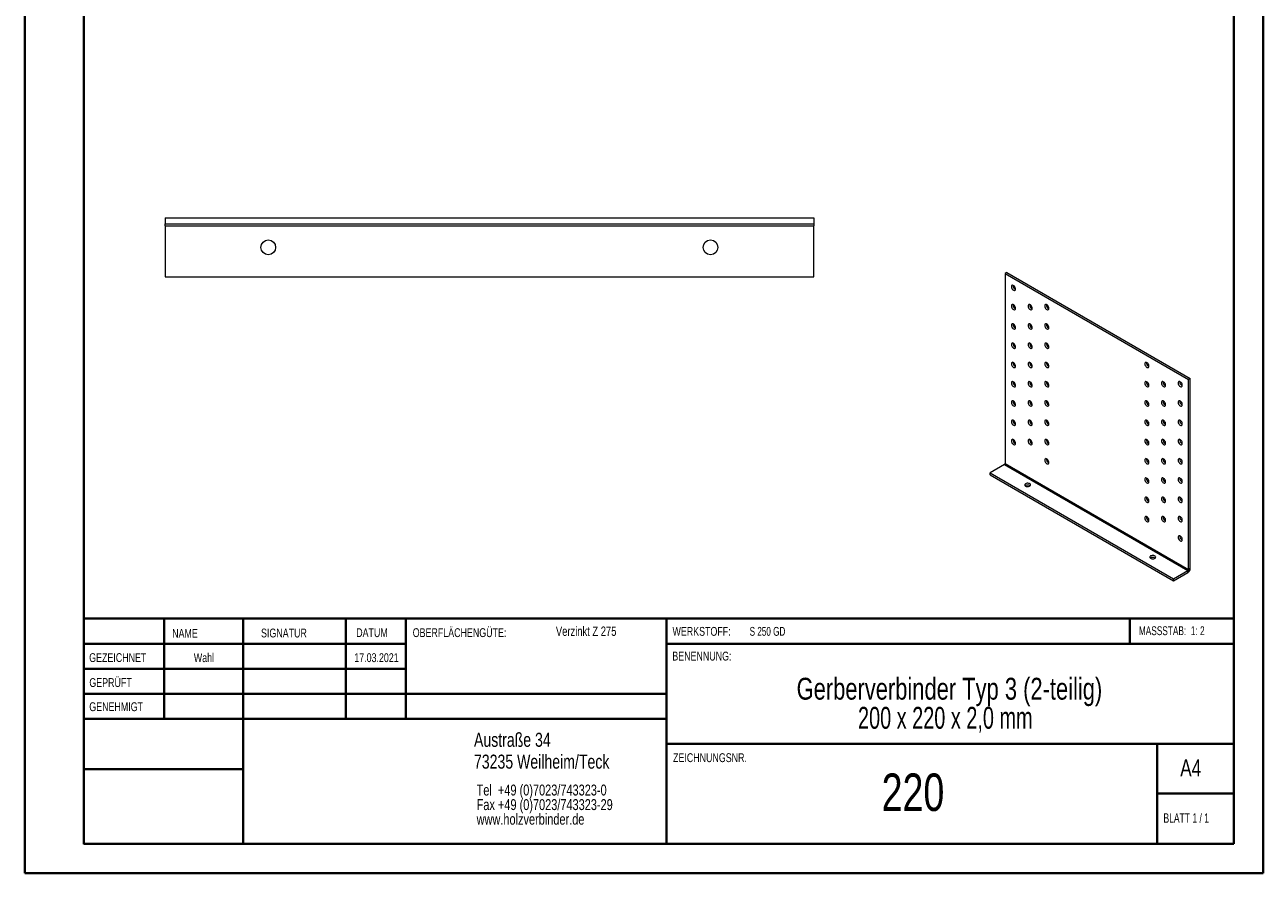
# Model space of a CAD drawing. Header units: millimetres. Extents: x 0 to 210, y 0 to 297.
# Tile 1 of 2: x 0 to 210, y 0 to 144. Entities that reach past the tile are written whole.
import ezdxf

# ---------------------------------------------------------------- set-up
doc = ezdxf.new("R2010")
doc.units = ezdxf.units.MM
doc.styles.add('SLDTEXTSTYLE0', font='TXT', dxfattribs={"width": 0.75})
doc.styles.add('SLDTEXTSTYLE1', font='TXT', dxfattribs={"width": 0.681818})
doc.styles.add('SLDTEXTSTYLE2', font='TXT', dxfattribs={"width": 0.7})
doc.styles.add('SLDTEXTSTYLE3', font='TXT', dxfattribs={"width": 0.6875})
doc.styles.add('SLDTEXTSTYLE4', font='TXT', dxfattribs={"width": 0.680556})

# ---------------------------------------------------------------- blocks, each defined once
blk = doc.blocks.new('SW_NOTE_0')
at = {"color": 0, "linetype": 'Continuous', "lineweight": 0, "char_height": 1.8521, "attachment_point": 1, "style": 'SLDTEXTSTYLE0'}
for s, insert in [('Tel  +49 (0)7023/743323-0', (0, 2.39)), ('Fax +49 (0)7023/743323-29', (0, -0.08)), ('www.holzverbinder.de', (0, -2.55))]:
    blk.add_mtext(s, dxfattribs=dict(at, insert=insert))
blk = doc.blocks.new('SW_NOTE_1')
at = {"color": 0, "linetype": 'Continuous', "lineweight": 0, "char_height": 3.7042, "attachment_point": 2}
for s, insert, style in [('Gerberverbinder Typ 3 (2-teilig)', (36.75, 4.77), 'SLDTEXTSTYLE0'), ('200 x 220 x 2,0 mm', (36.05, -0.16), 'SLDTEXTSTYLE4')]:
    blk.add_mtext(s, dxfattribs=dict(at, insert=insert, style=style))

msp = doc.modelspace()

# ---------------------------------------------------------------- linework, layer by layer
at = {"color": 7, "linetype": 'Continuous', "lineweight": 40}
for p, q in [((0.08, 0.21), (0.08, 297.21)), ((210.08, 0.21), (210.08, 297.21)), ((10.08, 5.21), (10.08, 292.21)), ((205.08, 5.21), (205.08, 292.21)), ((10.11, 60.37), (10.11, 5.12)), ((205.08, 43.37), (10.11, 43.37)), ((23.71, 43.37), (23.71, 26.37)), ((37.1, 43.37), (37.1, 5.12)), ((54.51, 43.37), (54.51, 26.37)), ((64.71, 26.37), (64.71, 43.37)), ((108.91, 43.37), (108.91, 5.12)), ((187.47, 39.12), (187.47, 43.37)), ((64.71, 39.1), (10.11, 39.1)), ((205.08, 39.12), (108.91, 39.12)), ((64.71, 34.87), (10.11, 34.87)), ((108.91, 30.62), (10.11, 30.62)), ((108.91, 26.37), (10.11, 26.37)), ((108.91, 22.12), (205.08, 22.12)), ((192.08, 5.21), (192.08, 22.21)), ((37.1, 17.87), (10.11, 17.87)), ((10.11, 13.71), (10.08, 13.71)), ((205.08, 13.71), (192.08, 13.71)), ((10.11, 9.46), (10.08, 9.46)), ((10.08, 5.21), (205.08, 5.21)), ((205.08, 5.21), (180.99, 5.21)), ((0.08, 0.21), (210.08, 0.21))]:
    msp.add_line(p, q, dxfattribs=at)
at = {"color": 7, "linetype": 'Continuous', "lineweight": 15}
for p, q in [((23.86, 111.3), (133.86, 111.3)), ((23.86, 111.3), (23.86, 110.3)), ((133.86, 111.3), (133.86, 110.3)), ((23.86, 110.3), (133.86, 110.3)), ((23.86, 109.93), (23.86, 110.3)), ((23.86, 109.93), (133.86, 109.93)), ((23.86, 109.93), (23.86, 101.3)), ((133.86, 110.3), (133.86, 109.93)), ((133.86, 101.3), (133.86, 109.93)), ((23.86, 101.3), (133.86, 101.3)), ((166.59, 102.04), (166.31, 101.88)), ((166.31, 101.88), (166.31, 69.66)), ((166.31, 101.88), (197.42, 83.92)), ((166.59, 102.04), (197.71, 84.08)), ((168.01, 99.18), (168.07, 99.15)), ((168.01, 95.92), (168.07, 95.89)), ((170.84, 95.92), (170.9, 95.89)), ((173.66, 95.92), (173.73, 95.89)), ((168.01, 92.65), (168.07, 92.62)), ((170.84, 92.65), (170.9, 92.62)), ((173.66, 92.65), (173.73, 92.62)), ((168.01, 89.39), (168.07, 89.36)), ((170.84, 89.39), (170.9, 89.36)), ((173.66, 89.39), (173.73, 89.36)), ((168.01, 86.12), (168.07, 86.09)), ((170.84, 86.12), (170.9, 86.09)), ((173.66, 86.12), (173.73, 86.09)), ((190.63, 86.12), (190.7, 86.09)), ((197.71, 84.08), (197.42, 83.92)), ((197.71, 51.87), (197.71, 84.08)), ((168.01, 82.85), (168.07, 82.82)), ((170.84, 82.85), (170.9, 82.82)), ((173.66, 82.85), (173.73, 82.82)), ((190.63, 82.86), (190.7, 82.82)), ((193.46, 82.86), (193.53, 82.83)), ((196.29, 82.86), (196.36, 82.83)), ((197.42, 51.7), (197.42, 83.92)), ((168.01, 79.59), (168.07, 79.56)), ((170.84, 79.59), (170.9, 79.56)), ((173.66, 79.59), (173.73, 79.56)), ((190.63, 79.59), (190.7, 79.56)), ((193.46, 79.59), (193.53, 79.56)), ((196.29, 79.59), (196.36, 79.56)), ((168.01, 76.32), (168.07, 76.29)), ((170.84, 76.32), (170.9, 76.29)), ((173.66, 76.32), (173.73, 76.29)), ((190.63, 76.32), (190.7, 76.29)), ((193.46, 76.32), (193.53, 76.29)), ((196.29, 76.32), (196.36, 76.29)), ((168.01, 73.05), (168.07, 73.02)), ((170.84, 73.06), (170.9, 73.02)), ((173.66, 73.06), (173.73, 73.02)), ((190.63, 73.06), (190.7, 73.03)), ((193.46, 73.06), (193.53, 73.03)), ((196.29, 73.06), (196.36, 73.03)), ((166.21, 69.48), (163.76, 68.07)), ((166.21, 69.48), (197.32, 51.52)), ((166.31, 69.66), (197.42, 51.7)), ((173.66, 69.79), (173.73, 69.76)), ((190.63, 69.79), (190.7, 69.76)), ((193.46, 69.79), (193.53, 69.76)), ((196.29, 69.79), (196.36, 69.76)), ((163.76, 67.75), (163.76, 68.07)), ((163.76, 68.07), (194.88, 50.11)), ((163.76, 67.75), (194.88, 49.79)), ((190.63, 66.52), (190.7, 66.49)), ((193.46, 66.52), (193.53, 66.49)), ((196.29, 66.53), (196.36, 66.49)), ((190.63, 63.26), (190.7, 63.23)), ((193.46, 63.26), (193.53, 63.23)), ((196.29, 63.26), (196.36, 63.23)), ((190.63, 59.99), (190.7, 59.96)), ((193.46, 59.99), (193.53, 59.96)), ((196.29, 59.99), (196.36, 59.96)), ((196.29, 56.73), (196.36, 56.7)), ((194.88, 50.11), (197.32, 51.52)), ((194.88, 49.79), (197.32, 51.2)), ((197.32, 51.2), (197.32, 51.52)), ((197.71, 51.87), (197.42, 51.7)), ((194.88, 49.79), (194.88, 50.11))]:
    msp.add_line(p, q, dxfattribs=at)
at = {"color": 7, "linetype": 'Continuous', "lineweight": 0}
for p, q in [((64.71, 39.12), (10.11, 39.12)), ((23.71, 5.21), (23.71, 5.12)), ((54.51, 5.21), (54.51, 5.12))]:
    msp.add_line(p, q, dxfattribs=at)
at = {"color": 7, "linetype": 'Continuous', "lineweight": 15, "flags": 128}
for points in [[(167.72, 99.02), (167.83, 98.98), (167.92, 98.98), (168, 99.02), (168.05, 99.09), (168.08, 99.2), (168.07, 99.32), (168.03, 99.46), (167.96, 99.59), (167.88, 99.71), (167.78, 99.8), (167.67, 99.86), (167.57, 99.89), (167.48, 99.87), (167.42, 99.81), (167.38, 99.72), (167.37, 99.6), (167.4, 99.47), (167.45, 99.33), (167.53, 99.21), (167.62, 99.1), (167.72, 99.02)], [(167.72, 95.75), (167.83, 95.71), (167.92, 95.71), (168, 95.75), (168.05, 95.82), (168.08, 95.93), (168.07, 96.05), (168.03, 96.19), (167.96, 96.32), (167.88, 96.44), (167.78, 96.54), (167.67, 96.6), (167.57, 96.62), (167.48, 96.6), (167.42, 96.54), (167.38, 96.45), (167.37, 96.34), (167.4, 96.2), (167.45, 96.07), (167.53, 95.94), (167.62, 95.83), (167.72, 95.75)], [(170.55, 95.75), (170.66, 95.71), (170.75, 95.71), (170.83, 95.75), (170.88, 95.82), (170.91, 95.93), (170.9, 96.06), (170.86, 96.19), (170.79, 96.32), (170.71, 96.44), (170.61, 96.54), (170.5, 96.6), (170.4, 96.62), (170.31, 96.6), (170.25, 96.54), (170.21, 96.45), (170.2, 96.34), (170.22, 96.2), (170.28, 96.07), (170.35, 95.94), (170.45, 95.83), (170.55, 95.75)], [(173.38, 95.76), (173.49, 95.71), (173.58, 95.71), (173.66, 95.75), (173.71, 95.82), (173.73, 95.93), (173.73, 96.06), (173.69, 96.19), (173.62, 96.32), (173.53, 96.44), (173.43, 96.54), (173.33, 96.6), (173.23, 96.62), (173.14, 96.6), (173.07, 96.54), (173.04, 96.45), (173.03, 96.34), (173.05, 96.2), (173.1, 96.07), (173.18, 95.94), (173.28, 95.83), (173.38, 95.76)], [(167.72, 92.49), (167.83, 92.45), (167.92, 92.44), (168, 92.48), (168.05, 92.56), (168.08, 92.66), (168.07, 92.79), (168.03, 92.92), (167.96, 93.06), (167.88, 93.18), (167.78, 93.27), (167.67, 93.33), (167.57, 93.35), (167.48, 93.33), (167.42, 93.28), (167.38, 93.19), (167.37, 93.07), (167.4, 92.94), (167.45, 92.8), (167.53, 92.67), (167.62, 92.57), (167.72, 92.49)], [(170.55, 92.49), (170.66, 92.45), (170.75, 92.44), (170.83, 92.48), (170.88, 92.56), (170.91, 92.66), (170.9, 92.79), (170.86, 92.92), (170.79, 93.06), (170.71, 93.18), (170.61, 93.27), (170.5, 93.33), (170.4, 93.35), (170.31, 93.34), (170.25, 93.28), (170.21, 93.19), (170.2, 93.07), (170.22, 92.94), (170.28, 92.8), (170.35, 92.67), (170.45, 92.57), (170.55, 92.49)], [(173.38, 92.49), (173.49, 92.45), (173.58, 92.45), (173.66, 92.48), (173.71, 92.56), (173.73, 92.66), (173.73, 92.79), (173.69, 92.92), (173.62, 93.06), (173.53, 93.18), (173.43, 93.27), (173.33, 93.33), (173.23, 93.35), (173.14, 93.34), (173.07, 93.28), (173.04, 93.19), (173.03, 93.07), (173.05, 92.94), (173.1, 92.8), (173.18, 92.67), (173.28, 92.57), (173.38, 92.49)], [(167.72, 89.22), (167.83, 89.18), (167.92, 89.18), (168, 89.22), (168.05, 89.29), (168.08, 89.4), (168.07, 89.52), (168.03, 89.66), (167.96, 89.79), (167.88, 89.91), (167.78, 90), (167.67, 90.06), (167.57, 90.09), (167.48, 90.07), (167.42, 90.01), (167.38, 89.92), (167.37, 89.8), (167.4, 89.67), (167.45, 89.54), (167.53, 89.41), (167.62, 89.3), (167.72, 89.22)], [(170.55, 89.22), (170.66, 89.18), (170.75, 89.18), (170.83, 89.22), (170.88, 89.29), (170.91, 89.4), (170.9, 89.52), (170.86, 89.66), (170.79, 89.79), (170.71, 89.91), (170.61, 90), (170.5, 90.07), (170.4, 90.09), (170.31, 90.07), (170.25, 90.01), (170.21, 89.92), (170.2, 89.8), (170.22, 89.67), (170.28, 89.54), (170.35, 89.41), (170.45, 89.3), (170.55, 89.22)], [(173.38, 89.22), (173.49, 89.18), (173.58, 89.18), (173.66, 89.22), (173.71, 89.29), (173.73, 89.4), (173.73, 89.52), (173.69, 89.66), (173.62, 89.79), (173.53, 89.91), (173.43, 90), (173.33, 90.07), (173.23, 90.09), (173.14, 90.07), (173.07, 90.01), (173.04, 89.92), (173.03, 89.8), (173.05, 89.67), (173.1, 89.54), (173.18, 89.41), (173.28, 89.3), (173.38, 89.22)], [(167.72, 85.96), (167.83, 85.91), (167.92, 85.91), (168, 85.95), (168.05, 86.03), (168.08, 86.13), (168.07, 86.26), (168.03, 86.39), (167.96, 86.52), (167.88, 86.64), (167.78, 86.74), (167.67, 86.8), (167.57, 86.82), (167.48, 86.8), (167.42, 86.75), (167.38, 86.65), (167.37, 86.54), (167.4, 86.41), (167.45, 86.27), (167.53, 86.14), (167.62, 86.03), (167.72, 85.96)], [(170.55, 85.96), (170.66, 85.91), (170.75, 85.91), (170.83, 85.95), (170.88, 86.03), (170.91, 86.13), (170.9, 86.26), (170.86, 86.39), (170.79, 86.53), (170.71, 86.64), (170.61, 86.74), (170.5, 86.8), (170.4, 86.82), (170.31, 86.8), (170.25, 86.75), (170.21, 86.65), (170.2, 86.54), (170.22, 86.41), (170.28, 86.27), (170.35, 86.14), (170.45, 86.03), (170.55, 85.96)], [(173.38, 85.96), (173.49, 85.91), (173.58, 85.91), (173.66, 85.95), (173.71, 86.03), (173.73, 86.13), (173.73, 86.26), (173.69, 86.39), (173.62, 86.53), (173.53, 86.64), (173.43, 86.74), (173.33, 86.8), (173.23, 86.82), (173.14, 86.8), (173.07, 86.75), (173.04, 86.65), (173.03, 86.54), (173.05, 86.41), (173.1, 86.27), (173.18, 86.14), (173.28, 86.04), (173.38, 85.96)], [(190.35, 85.96), (190.46, 85.92), (190.55, 85.91), (190.63, 85.95), (190.68, 86.03), (190.7, 86.13), (190.7, 86.26), (190.66, 86.39), (190.59, 86.53), (190.51, 86.65), (190.4, 86.74), (190.3, 86.8), (190.2, 86.82), (190.11, 86.8), (190.05, 86.75), (190.01, 86.66), (190, 86.54), (190.02, 86.41), (190.08, 86.27), (190.15, 86.14), (190.25, 86.04), (190.35, 85.96)], [(167.72, 82.69), (167.83, 82.65), (167.92, 82.65), (168, 82.68), (168.05, 82.76), (168.08, 82.86), (168.07, 82.99), (168.03, 83.13), (167.96, 83.26), (167.88, 83.38), (167.78, 83.47), (167.67, 83.53), (167.57, 83.55), (167.48, 83.54), (167.42, 83.48), (167.38, 83.39), (167.37, 83.27), (167.4, 83.14), (167.45, 83), (167.53, 82.88), (167.62, 82.77), (167.72, 82.69)], [(170.55, 82.69), (170.66, 82.65), (170.75, 82.65), (170.83, 82.68), (170.88, 82.76), (170.91, 82.86), (170.9, 82.99), (170.86, 83.13), (170.79, 83.26), (170.71, 83.38), (170.61, 83.47), (170.5, 83.53), (170.4, 83.55), (170.31, 83.54), (170.25, 83.48), (170.21, 83.39), (170.2, 83.27), (170.22, 83.14), (170.28, 83), (170.35, 82.88), (170.45, 82.77), (170.55, 82.69)], [(173.38, 82.69), (173.49, 82.65), (173.58, 82.65), (173.66, 82.68), (173.71, 82.76), (173.73, 82.86), (173.73, 82.99), (173.69, 83.13), (173.62, 83.26), (173.53, 83.38), (173.43, 83.47), (173.33, 83.53), (173.23, 83.56), (173.14, 83.54), (173.07, 83.48), (173.04, 83.39), (173.03, 83.27), (173.05, 83.14), (173.1, 83), (173.18, 82.88), (173.28, 82.77), (173.38, 82.69)], [(190.35, 82.69), (190.46, 82.65), (190.55, 82.65), (190.63, 82.69), (190.68, 82.76), (190.7, 82.87), (190.7, 82.99), (190.66, 83.13), (190.59, 83.26), (190.51, 83.38), (190.4, 83.47), (190.3, 83.53), (190.2, 83.56), (190.11, 83.54), (190.05, 83.48), (190.01, 83.39), (190, 83.27), (190.02, 83.14), (190.08, 83.01), (190.15, 82.88), (190.25, 82.77), (190.35, 82.69)], [(193.18, 82.69), (193.28, 82.65), (193.38, 82.65), (193.46, 82.69), (193.51, 82.76), (193.53, 82.87), (193.52, 82.99), (193.49, 83.13), (193.42, 83.26), (193.33, 83.38), (193.23, 83.47), (193.13, 83.53), (193.03, 83.56), (192.94, 83.54), (192.87, 83.48), (192.84, 83.39), (192.83, 83.27), (192.85, 83.14), (192.9, 83.01), (192.98, 82.88), (193.08, 82.77), (193.18, 82.69)], [(196.01, 82.69), (196.11, 82.65), (196.21, 82.65), (196.28, 82.69), (196.34, 82.76), (196.36, 82.87), (196.35, 82.99), (196.31, 83.13), (196.25, 83.26), (196.16, 83.38), (196.06, 83.47), (195.96, 83.54), (195.86, 83.56), (195.77, 83.54), (195.7, 83.48), (195.66, 83.39), (195.66, 83.27), (195.68, 83.14), (195.73, 83.01), (195.81, 82.88), (195.9, 82.77), (196.01, 82.69)], [(167.72, 79.42), (167.83, 79.38), (167.92, 79.38), (168, 79.42), (168.05, 79.49), (168.08, 79.6), (168.07, 79.72), (168.03, 79.86), (167.96, 79.99), (167.88, 80.11), (167.78, 80.21), (167.67, 80.27), (167.57, 80.29), (167.48, 80.27), (167.42, 80.21), (167.38, 80.12), (167.37, 80.01), (167.4, 79.87), (167.45, 79.74), (167.53, 79.61), (167.62, 79.5), (167.72, 79.42)], [(170.55, 79.42), (170.66, 79.38), (170.75, 79.38), (170.83, 79.42), (170.88, 79.49), (170.91, 79.6), (170.9, 79.72), (170.86, 79.86), (170.79, 79.99), (170.71, 80.11), (170.61, 80.21), (170.5, 80.27), (170.4, 80.29), (170.31, 80.27), (170.25, 80.21), (170.21, 80.12), (170.2, 80.01), (170.22, 79.87), (170.28, 79.74), (170.35, 79.61), (170.45, 79.5), (170.55, 79.42)], [(173.38, 79.42), (173.49, 79.38), (173.58, 79.38), (173.66, 79.42), (173.71, 79.49), (173.73, 79.6), (173.73, 79.72), (173.69, 79.86), (173.62, 79.99), (173.53, 80.11), (173.43, 80.21), (173.33, 80.27), (173.23, 80.29), (173.14, 80.27), (173.07, 80.21), (173.04, 80.12), (173.03, 80.01), (173.05, 79.87), (173.1, 79.74), (173.18, 79.61), (173.28, 79.5), (173.38, 79.42)], [(190.35, 79.43), (190.46, 79.38), (190.55, 79.38), (190.63, 79.42), (190.68, 79.5), (190.7, 79.6), (190.7, 79.73), (190.66, 79.86), (190.59, 79.99), (190.51, 80.11), (190.4, 80.21), (190.3, 80.27), (190.2, 80.29), (190.11, 80.27), (190.05, 80.22), (190.01, 80.12), (190, 80.01), (190.02, 79.88), (190.08, 79.74), (190.15, 79.61), (190.25, 79.5), (190.35, 79.43)], [(193.18, 79.43), (193.28, 79.38), (193.38, 79.38), (193.46, 79.42), (193.51, 79.5), (193.53, 79.6), (193.52, 79.73), (193.49, 79.86), (193.42, 79.99), (193.33, 80.11), (193.23, 80.21), (193.13, 80.27), (193.03, 80.29), (192.94, 80.27), (192.87, 80.22), (192.84, 80.12), (192.83, 80.01), (192.85, 79.88), (192.9, 79.74), (192.98, 79.61), (193.08, 79.5), (193.18, 79.43)], [(196.01, 79.43), (196.11, 79.38), (196.21, 79.38), (196.28, 79.42), (196.34, 79.5), (196.36, 79.6), (196.35, 79.73), (196.31, 79.86), (196.25, 80), (196.16, 80.11), (196.06, 80.21), (195.96, 80.27), (195.86, 80.29), (195.77, 80.27), (195.7, 80.22), (195.66, 80.12), (195.66, 80.01), (195.68, 79.88), (195.73, 79.74), (195.81, 79.61), (195.9, 79.5), (196.01, 79.43)], [(167.72, 76.16), (167.83, 76.12), (167.92, 76.11), (168, 76.15), (168.05, 76.23), (168.08, 76.33), (168.07, 76.46), (168.03, 76.59), (167.96, 76.73), (167.88, 76.85), (167.78, 76.94), (167.67, 77), (167.57, 77.02), (167.48, 77), (167.42, 76.95), (167.38, 76.86), (167.37, 76.74), (167.4, 76.61), (167.45, 76.47), (167.53, 76.34), (167.62, 76.24), (167.72, 76.16)], [(170.55, 76.16), (170.66, 76.12), (170.75, 76.11), (170.83, 76.15), (170.88, 76.23), (170.91, 76.33), (170.9, 76.46), (170.86, 76.59), (170.79, 76.73), (170.71, 76.85), (170.61, 76.94), (170.5, 77), (170.4, 77.02), (170.31, 77), (170.25, 76.95), (170.21, 76.86), (170.2, 76.74), (170.22, 76.61), (170.28, 76.47), (170.35, 76.34), (170.45, 76.24), (170.55, 76.16)], [(173.38, 76.16), (173.49, 76.12), (173.58, 76.11), (173.66, 76.15), (173.71, 76.23), (173.73, 76.33), (173.73, 76.46), (173.69, 76.59), (173.62, 76.73), (173.53, 76.85), (173.43, 76.94), (173.33, 77), (173.23, 77.02), (173.14, 77), (173.07, 76.95), (173.04, 76.86), (173.03, 76.74), (173.05, 76.61), (173.1, 76.47), (173.18, 76.34), (173.28, 76.24), (173.38, 76.16)], [(190.35, 76.16), (190.46, 76.12), (190.55, 76.12), (190.63, 76.15), (190.68, 76.23), (190.7, 76.33), (190.7, 76.46), (190.66, 76.6), (190.59, 76.73), (190.51, 76.85), (190.4, 76.94), (190.3, 77), (190.2, 77.02), (190.11, 77.01), (190.05, 76.95), (190.01, 76.86), (190, 76.74), (190.02, 76.61), (190.08, 76.47), (190.15, 76.35), (190.25, 76.24), (190.35, 76.16)], [(193.18, 76.16), (193.28, 76.12), (193.38, 76.12), (193.46, 76.15), (193.51, 76.23), (193.53, 76.33), (193.52, 76.46), (193.49, 76.6), (193.42, 76.73), (193.33, 76.85), (193.23, 76.94), (193.13, 77), (193.03, 77.02), (192.94, 77.01), (192.87, 76.95), (192.84, 76.86), (192.83, 76.74), (192.85, 76.61), (192.9, 76.47), (192.98, 76.35), (193.08, 76.24), (193.18, 76.16)], [(196.01, 76.16), (196.11, 76.12), (196.21, 76.12), (196.28, 76.15), (196.34, 76.23), (196.36, 76.33), (196.35, 76.46), (196.31, 76.6), (196.25, 76.73), (196.16, 76.85), (196.06, 76.94), (195.96, 77), (195.86, 77.03), (195.77, 77.01), (195.7, 76.95), (195.66, 76.86), (195.66, 76.74), (195.68, 76.61), (195.73, 76.47), (195.81, 76.35), (195.9, 76.24), (196.01, 76.16)], [(167.72, 72.89), (167.83, 72.85), (167.92, 72.85), (168, 72.89), (168.05, 72.96), (168.08, 73.07), (168.07, 73.19), (168.03, 73.33), (167.96, 73.46), (167.88, 73.58), (167.78, 73.67), (167.67, 73.73), (167.57, 73.76), (167.48, 73.74), (167.42, 73.68), (167.38, 73.59), (167.37, 73.47), (167.4, 73.34), (167.45, 73.2), (167.53, 73.08), (167.62, 72.97), (167.72, 72.89)], [(170.55, 72.89), (170.66, 72.85), (170.75, 72.85), (170.83, 72.89), (170.88, 72.96), (170.91, 73.07), (170.9, 73.19), (170.86, 73.33), (170.79, 73.46), (170.71, 73.58), (170.61, 73.67), (170.5, 73.73), (170.4, 73.76), (170.31, 73.74), (170.25, 73.68), (170.21, 73.59), (170.2, 73.47), (170.22, 73.34), (170.28, 73.21), (170.35, 73.08), (170.45, 72.97), (170.55, 72.89)], [(173.38, 72.89), (173.49, 72.85), (173.58, 72.85), (173.66, 72.89), (173.71, 72.96), (173.73, 73.07), (173.73, 73.19), (173.69, 73.33), (173.62, 73.46), (173.53, 73.58), (173.43, 73.67), (173.33, 73.73), (173.23, 73.76), (173.14, 73.74), (173.07, 73.68), (173.04, 73.59), (173.03, 73.47), (173.05, 73.34), (173.1, 73.21), (173.18, 73.08), (173.28, 72.97), (173.38, 72.89)], [(190.35, 72.89), (190.46, 72.85), (190.55, 72.85), (190.63, 72.89), (190.68, 72.96), (190.7, 73.07), (190.7, 73.19), (190.66, 73.33), (190.59, 73.46), (190.51, 73.58), (190.4, 73.68), (190.3, 73.74), (190.2, 73.76), (190.11, 73.74), (190.05, 73.68), (190.01, 73.59), (190, 73.47), (190.02, 73.34), (190.08, 73.21), (190.15, 73.08), (190.25, 72.97), (190.35, 72.89)], [(193.18, 72.89), (193.28, 72.85), (193.38, 72.85), (193.46, 72.89), (193.51, 72.96), (193.53, 73.07), (193.52, 73.19), (193.49, 73.33), (193.42, 73.46), (193.33, 73.58), (193.23, 73.68), (193.13, 73.74), (193.03, 73.76), (192.94, 73.74), (192.87, 73.68), (192.84, 73.59), (192.83, 73.48), (192.85, 73.34), (192.9, 73.21), (192.98, 73.08), (193.08, 72.97), (193.18, 72.89)], [(196.01, 72.89), (196.11, 72.85), (196.21, 72.85), (196.28, 72.89), (196.34, 72.96), (196.36, 73.07), (196.35, 73.19), (196.31, 73.33), (196.25, 73.46), (196.16, 73.58), (196.06, 73.68), (195.96, 73.74), (195.86, 73.76), (195.77, 73.74), (195.7, 73.68), (195.66, 73.59), (195.66, 73.48), (195.68, 73.34), (195.73, 73.21), (195.81, 73.08), (195.9, 72.97), (196.01, 72.89)], [(173.38, 69.63), (173.49, 69.58), (173.58, 69.58), (173.66, 69.62), (173.71, 69.7), (173.73, 69.8), (173.73, 69.93), (173.69, 70.06), (173.62, 70.19), (173.53, 70.31), (173.43, 70.41), (173.33, 70.47), (173.23, 70.49), (173.14, 70.47), (173.07, 70.42), (173.04, 70.32), (173.03, 70.21), (173.05, 70.08), (173.1, 69.94), (173.18, 69.81), (173.28, 69.7), (173.38, 69.63)], [(190.35, 69.63), (190.46, 69.59), (190.55, 69.58), (190.63, 69.62), (190.68, 69.7), (190.7, 69.8), (190.7, 69.93), (190.66, 70.06), (190.59, 70.2), (190.51, 70.32), (190.4, 70.41), (190.3, 70.47), (190.2, 70.49), (190.11, 70.47), (190.05, 70.42), (190.01, 70.33), (190, 70.21), (190.02, 70.08), (190.08, 69.94), (190.15, 69.81), (190.25, 69.71), (190.35, 69.63)], [(193.18, 69.63), (193.28, 69.59), (193.38, 69.58), (193.46, 69.62), (193.51, 69.7), (193.53, 69.8), (193.52, 69.93), (193.49, 70.06), (193.42, 70.2), (193.33, 70.32), (193.23, 70.41), (193.13, 70.47), (193.03, 70.49), (192.94, 70.47), (192.87, 70.42), (192.84, 70.33), (192.83, 70.21), (192.85, 70.08), (192.9, 69.94), (192.98, 69.81), (193.08, 69.71), (193.18, 69.63)], [(196.01, 69.63), (196.11, 69.59), (196.21, 69.58), (196.28, 69.62), (196.34, 69.7), (196.36, 69.8), (196.35, 69.93), (196.31, 70.06), (196.25, 70.2), (196.16, 70.32), (196.06, 70.41), (195.96, 70.47), (195.86, 70.49), (195.77, 70.47), (195.7, 70.42), (195.66, 70.33), (195.66, 70.21), (195.68, 70.08), (195.73, 69.94), (195.81, 69.81), (195.9, 69.71), (196.01, 69.63)], [(190.35, 66.36), (190.46, 66.32), (190.55, 66.32), (190.63, 66.36), (190.68, 66.43), (190.7, 66.54), (190.7, 66.66), (190.66, 66.8), (190.59, 66.93), (190.51, 67.05), (190.4, 67.14), (190.3, 67.2), (190.2, 67.23), (190.11, 67.21), (190.05, 67.15), (190.01, 67.06), (190, 66.94), (190.02, 66.81), (190.08, 66.67), (190.15, 66.55), (190.25, 66.44), (190.35, 66.36)], [(193.18, 66.36), (193.28, 66.32), (193.38, 66.32), (193.46, 66.36), (193.51, 66.43), (193.53, 66.54), (193.52, 66.66), (193.49, 66.8), (193.42, 66.93), (193.33, 67.05), (193.23, 67.14), (193.13, 67.2), (193.03, 67.23), (192.94, 67.21), (192.87, 67.15), (192.84, 67.06), (192.83, 66.94), (192.85, 66.81), (192.9, 66.67), (192.98, 66.55), (193.08, 66.44), (193.18, 66.36)], [(196.01, 66.36), (196.11, 66.32), (196.21, 66.32), (196.28, 66.36), (196.34, 66.43), (196.36, 66.54), (196.35, 66.66), (196.31, 66.8), (196.25, 66.93), (196.16, 67.05), (196.06, 67.14), (195.96, 67.2), (195.86, 67.23), (195.77, 67.21), (195.7, 67.15), (195.66, 67.06), (195.66, 66.94), (195.68, 66.81), (195.73, 66.68), (195.81, 66.55), (195.9, 66.44), (196.01, 66.36)], [(169.77, 66.24), (169.69, 66.17), (169.64, 66.09), (169.63, 66), (169.67, 65.92), (169.75, 65.84), (169.86, 65.79), (170, 65.75), (170.15, 65.74), (170.29, 65.76), (170.43, 65.8), (170.53, 65.86), (170.6, 65.94), (170.63, 66.02), (170.61, 66.11), (170.55, 66.19), (170.45, 66.25), (170.33, 66.3), (170.18, 66.32), (170.04, 66.32), (169.89, 66.29), (169.77, 66.24)], [(190.35, 63.1), (190.46, 63.05), (190.55, 63.05), (190.63, 63.09), (190.68, 63.16), (190.7, 63.27), (190.7, 63.4), (190.66, 63.53), (190.59, 63.66), (190.51, 63.78), (190.4, 63.88), (190.3, 63.94), (190.2, 63.96), (190.11, 63.94), (190.05, 63.88), (190.01, 63.79), (190, 63.68), (190.02, 63.54), (190.08, 63.41), (190.15, 63.28), (190.25, 63.17), (190.35, 63.1)], [(193.18, 63.1), (193.28, 63.05), (193.38, 63.05), (193.46, 63.09), (193.51, 63.16), (193.53, 63.27), (193.52, 63.4), (193.49, 63.53), (193.42, 63.66), (193.33, 63.78), (193.23, 63.88), (193.13, 63.94), (193.03, 63.96), (192.94, 63.94), (192.87, 63.88), (192.84, 63.79), (192.83, 63.68), (192.85, 63.54), (192.9, 63.41), (192.98, 63.28), (193.08, 63.17), (193.18, 63.1)], [(196.01, 63.1), (196.11, 63.05), (196.21, 63.05), (196.28, 63.09), (196.34, 63.16), (196.36, 63.27), (196.35, 63.4), (196.31, 63.53), (196.25, 63.66), (196.16, 63.78), (196.06, 63.88), (195.96, 63.94), (195.86, 63.96), (195.77, 63.94), (195.7, 63.88), (195.66, 63.79), (195.66, 63.68), (195.68, 63.54), (195.73, 63.41), (195.81, 63.28), (195.9, 63.17), (196.01, 63.1)], [(190.35, 59.83), (190.46, 59.79), (190.55, 59.78), (190.63, 59.82), (190.68, 59.9), (190.7, 60), (190.7, 60.13), (190.66, 60.26), (190.59, 60.4), (190.51, 60.52), (190.4, 60.61), (190.3, 60.67), (190.2, 60.69), (190.11, 60.68), (190.05, 60.62), (190.01, 60.53), (190, 60.41), (190.02, 60.28), (190.08, 60.14), (190.15, 60.01), (190.25, 59.91), (190.35, 59.83)], [(193.18, 59.83), (193.28, 59.79), (193.38, 59.79), (193.46, 59.82), (193.51, 59.9), (193.53, 60), (193.52, 60.13), (193.49, 60.26), (193.42, 60.4), (193.33, 60.52), (193.23, 60.61), (193.13, 60.67), (193.03, 60.69), (192.94, 60.68), (192.87, 60.62), (192.84, 60.53), (192.83, 60.41), (192.85, 60.28), (192.9, 60.14), (192.98, 60.02), (193.08, 59.91), (193.18, 59.83)], [(196.01, 59.83), (196.11, 59.79), (196.21, 59.79), (196.28, 59.82), (196.34, 59.9), (196.36, 60), (196.35, 60.13), (196.31, 60.27), (196.25, 60.4), (196.16, 60.52), (196.06, 60.61), (195.96, 60.67), (195.86, 60.69), (195.77, 60.68), (195.7, 60.62), (195.66, 60.53), (195.66, 60.41), (195.68, 60.28), (195.73, 60.14), (195.81, 60.02), (195.9, 59.91), (196.01, 59.83)], [(196.01, 56.56), (196.11, 56.52), (196.21, 56.52), (196.28, 56.56), (196.34, 56.63), (196.36, 56.74), (196.35, 56.86), (196.31, 57), (196.25, 57.13), (196.16, 57.25), (196.06, 57.34), (195.96, 57.41), (195.86, 57.43), (195.77, 57.41), (195.7, 57.35), (195.66, 57.26), (195.66, 57.14), (195.68, 57.01), (195.73, 56.88), (195.81, 56.75), (195.9, 56.64), (196.01, 56.56)], [(190.99, 53.99), (190.9, 53.92), (190.85, 53.84), (190.84, 53.75), (190.88, 53.67), (190.96, 53.6), (191.08, 53.54), (191.21, 53.51), (191.36, 53.5), (191.51, 53.51), (191.64, 53.55), (191.74, 53.62), (191.81, 53.69), (191.84, 53.78), (191.82, 53.86), (191.76, 53.94), (191.67, 54.01), (191.54, 54.05), (191.4, 54.07), (191.25, 54.07), (191.11, 54.04), (190.99, 53.99)]]:
    msp.add_lwpolyline(points, dxfattribs=at)
at = {"color": 7, "linetype": 'Continuous', "lineweight": 15}
for centre in [(41.36, 106.3), (116.36, 106.3)]:
    msp.add_circle(centre, 1.25, dxfattribs=at)
for centre, radius, start, end in [((168.38, 99.81), 0.727, 175.0876, 238.805), ((168.38, 96.54), 0.727, 175.0876, 238.805), ((171.21, 96.54), 0.727, 175.0876, 238.805), ((174.04, 96.54), 0.727, 175.0876, 238.805), ((168.38, 93.27), 0.727, 175.0876, 238.805), ((171.21, 93.27), 0.727, 175.0876, 238.805), ((174.04, 93.27), 0.727, 175.0876, 238.805), ((168.38, 90.01), 0.727, 175.0876, 238.805), ((171.21, 90.01), 0.727, 175.0876, 238.805), ((174.04, 90.01), 0.727, 175.0876, 238.805), ((168.38, 86.74), 0.727, 175.0876, 238.805), ((171.21, 86.74), 0.727, 175.0876, 238.805), ((174.04, 86.74), 0.727, 175.0876, 238.805), ((191.01, 86.74), 0.727, 175.0876, 238.805), ((168.38, 83.47), 0.727, 175.0876, 238.805), ((171.21, 83.48), 0.727, 175.0876, 238.805), ((174.04, 83.48), 0.727, 175.0876, 238.805), ((191.01, 83.48), 0.727, 175.0876, 238.805), ((193.84, 83.48), 0.727, 175.0876, 238.805), ((196.67, 83.48), 0.727, 175.0876, 238.805), ((168.38, 80.21), 0.727, 175.0876, 238.805), ((171.21, 80.21), 0.727, 175.0876, 238.805), ((174.04, 80.21), 0.727, 175.0876, 238.805), ((191.01, 80.21), 0.727, 175.0876, 238.805), ((193.84, 80.21), 0.727, 175.0876, 238.805), ((196.67, 80.21), 0.727, 175.0876, 238.805), ((168.38, 76.94), 0.727, 175.0876, 238.805), ((171.21, 76.94), 0.727, 175.0876, 238.805), ((174.04, 76.94), 0.727, 175.0876, 238.805), ((191.01, 76.94), 0.727, 175.0876, 238.805), ((193.84, 76.94), 0.727, 175.0876, 238.805), ((196.67, 76.95), 0.727, 175.0876, 238.805), ((168.38, 73.68), 0.727, 175.0876, 238.805), ((171.21, 73.68), 0.727, 175.0876, 238.805), ((174.04, 73.68), 0.727, 175.0876, 238.805), ((191.01, 73.68), 0.727, 175.0876, 238.805), ((193.84, 73.68), 0.727, 175.0876, 238.805), ((196.67, 73.68), 0.727, 175.0876, 238.805), ((166.08, 69.67), 0.226, 302.6055, 357.3945), ((174.04, 70.41), 0.727, 175.0876, 238.805), ((191.01, 70.41), 0.727, 175.0876, 238.805), ((193.84, 70.41), 0.727, 175.0876, 238.805), ((196.67, 70.41), 0.727, 175.0876, 238.805), ((191.01, 67.15), 0.727, 175.0876, 238.805), ((193.84, 67.15), 0.727, 175.0876, 238.805), ((196.67, 67.15), 0.727, 175.0876, 238.805), ((170.13, 65.29), 0.713, 54.6767, 125.3233), ((191.01, 63.88), 0.727, 175.0876, 238.805), ((193.84, 63.88), 0.727, 175.0876, 238.805), ((196.67, 63.88), 0.727, 175.0876, 238.805), ((191.01, 60.61), 0.727, 175.0876, 238.805), ((193.84, 60.61), 0.727, 175.0876, 238.805), ((196.67, 60.61), 0.727, 175.0876, 238.805), ((196.67, 57.35), 0.727, 175.0876, 238.805), ((191.34, 53.04), 0.713, 54.6767, 125.3233), ((196.87, 51.9), 0.841, 302.6055, 357.3945), ((197.2, 51.71), 0.226, 302.6055, 357.3945)]:
    msp.add_arc(centre, radius, start, end, dxfattribs=at)

# ---------------------------------------------------------------- block references
at = {"color": 7, "linetype": 'Continuous', "lineweight": 0}
for name, p in [('SW_NOTE_1', (120.12, 28.57)), ('SW_NOTE_0', (76.7, 12.85))]:
    msp.add_blockref(name, p, dxfattribs=at)

# ---------------------------------------------------------------- texts
for s, insert, char_height, attachment_point, style in [('OBERFLÄCHENGÜTE:', (65.86, 41.74), 1.5, 1, 'SLDTEXTSTYLE0'), ('Verzinkt Z 275', (90.14, 42.03), 1.5875, 1, 'SLDTEXTSTYLE0'), ('MASSSTAB:  1: 2', (188.99, 42.07), 1.5, 1, 'SLDTEXTSTYLE2'), ('NAME', (25.07, 41.62), 1.5, 1, 'SLDTEXTSTYLE0'), ('SIGNATUR', (40.14, 41.68), 1.5, 1, 'SLDTEXTSTYLE0'), ('DATUM', (56.28, 41.74), 1.5, 1, 'SLDTEXTSTYLE0'), ('WERKSTOFF:', (109.91, 41.96), 1.5, 1, 'SLDTEXTSTYLE0'), ('S 250 GD', (122.99, 41.96), 1.5, 1, 'SLDTEXTSTYLE3'), ('BENENNUNG:', (109.88, 37.77), 1.5, 1, 'SLDTEXTSTYLE0'), ('GEZEICHNET', (11, 37.51), 1.5, 1, 'SLDTEXTSTYLE0'), ('Wahl', (30.46, 37.5), 1.499, 2, 'SLDTEXTSTYLE0'), ('17.03.2021', (59.72, 37.5), 1.499, 2, 'SLDTEXTSTYLE0'), ('GEPRÜFT', (11.03, 33.28), 1.5, 1, 'SLDTEXTSTYLE0'), ('GENEHMIGT', (11.02, 29.19), 1.5, 1, 'SLDTEXTSTYLE0'), ('Austraße 34', (76.25, 24.02), 2.3813, 1, 'SLDTEXTSTYLE0'), ('73235 Weilheim/Teck', (76.25, 20.32), 2.3813, 1, 'SLDTEXTSTYLE0'), ('ZEICHNUNGSNR.', (110, 20.55), 1.5, 1, 'SLDTEXTSTYLE0'), ('A4', (196, 19.52), 2.91, 1, 'SLDTEXTSTYLE0'), ('220', (150.69, 17.12), 6.35, 2, 'SLDTEXTSTYLE0'), ('BLATT 1 / 1', (193.16, 10.36), 1.5875, 1, 'SLDTEXTSTYLE1')]:
    msp.add_mtext(s, dxfattribs=dict(at, insert=insert, char_height=char_height, attachment_point=attachment_point, style=style))

doc.saveas('drawing.dxf')
